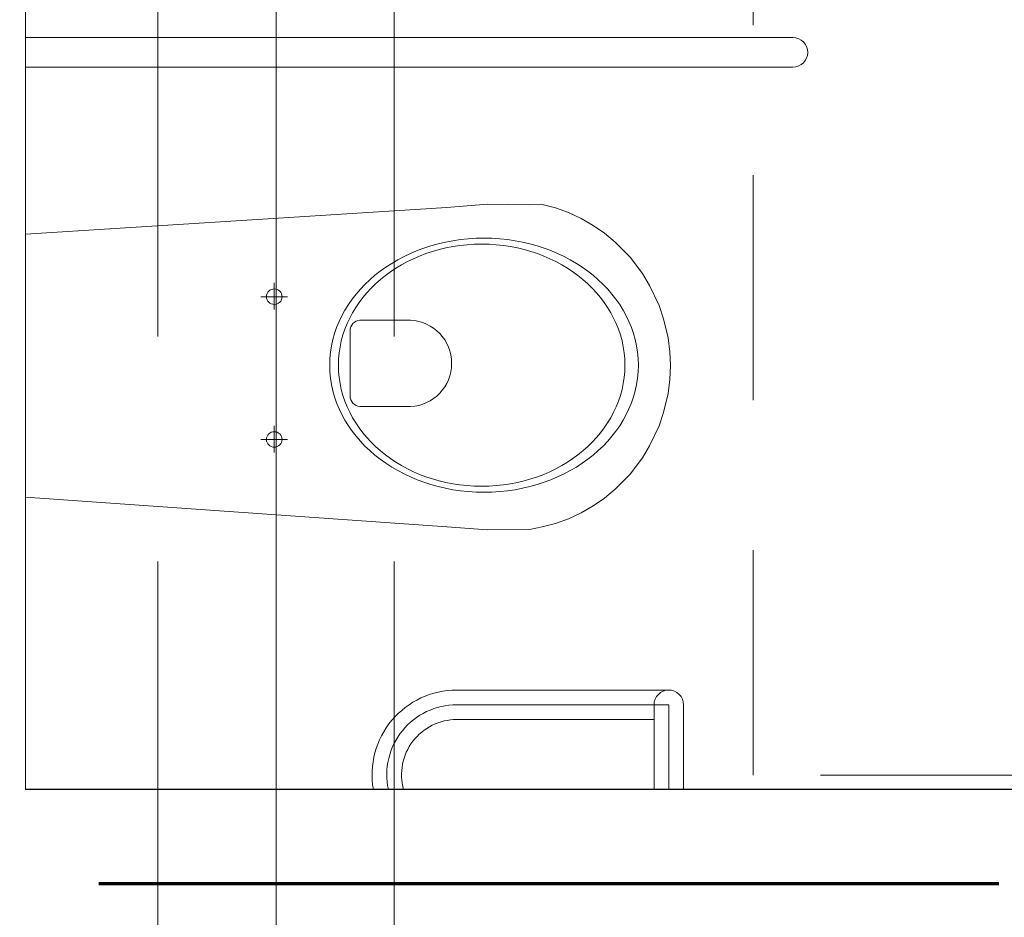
# Model space of a CAD drawing. Header units: centimetres. Extents: x -1631 to 1829, y -257 to 3158.
# Tile 76 of 129: x 560 to 664, y 1002 to 1097. Entities that reach past the tile are written whole.
import ezdxf

# ---------------------------------------------------------------- set-up
doc = ezdxf.new("R2010")
doc.units = ezdxf.units.CM
for name, pattern in [('Długa kreska', [142.875, 95.25, -47.625]), ('Oś', [222.25, 127, -31.75, 31.75, -31.75]), ('Ponad', [39.688, 23.813, -15.875]), ('Ukryte', [71.438, 47.625, -23.813])]:
    doc.linetypes.add(name, pattern=pattern)
for name, color, linetype, lineweight in [('A-DETL', 90, 'Continuous', 9), ('A-DETL-HDLN', 90, 'Ukryte', 9), ('A-FLOR-OVHD', 1, 'Ponad', 9), ('A-WALL', 113, 'Continuous', 13), ('A-WALL-FNSH', 113, 'Continuous', 13), ('P-SANR-FIXT', 6, 'Continuous', 9), ('S-GRID', 1, 'Continuous', 13)]:
    doc.layers.add(name, color=color, linetype=linetype, lineweight=lineweight)

# ---------------------------------------------------------------- blocks, each defined once
blk = doc.blocks.new('miska ustępowa dla N_35_5x54 wisząca koło narożna - Type 1-V7-6_piętro IV __13_80 m_ - stan projektowany')
at = {"layer": 'P-SANR-FIXT'}
for p, q in [((-1.4, -3.75), (-4.56, -48.31)), ((29.22, -48.31), (26.4, -3.75)), ((44.09, -84.95), (44.09, -3.75)), ((47.21, -84.95), (47.21, -3.75)), ((4.69, -28.65), (4.69, -31.45)), ((19.8, -28.65), (19.8, -31.45)), ((3.32, -30.06), (6.14, -30.06)), ((18.43, -30.06), (21.25, -30.06)), ((16.4, -38.08), (9.09, -38.08)), ((8.17, -39.35), (8.17, -44.47)), ((17.32, -44.47), (17.32, -39.35)), ((-4.56, -48.31), (-4.88, -52.64)), ((29.58, -52.64), (29.22, -48.31)), ((-24.94, -49.38), (-24.94, -70.25)), ((-23.38, -49.38), (-23.38, -71.81)), ((-21.82, -49.38), (-21.82, -71.81)), ((-4.88, -52.64), (-4.82, -57.07)), ((29.53, -57.07), (29.58, -52.64)), ((-4.82, -57.07), (-4.57, -58.43)), ((29.57, -58.43), (29.53, -57.07)), ((-4.57, -58.43), (-4.19, -59.84)), ((29.19, -59.84), (29.57, -58.43)), ((-4.19, -59.84), (-3.69, -61.21)), ((28.69, -61.21), (29.19, -59.84)), ((-3.69, -61.21), (-3.07, -62.53)), ((28.07, -62.53), (28.69, -61.21)), ((-3.07, -62.53), (-2.34, -63.8)), ((27.34, -63.8), (28.07, -62.53)), ((-2.34, -63.8), (-1.51, -65.01)), ((26.51, -65.01), (27.34, -63.8)), ((-1.51, -65.01), (-0.58, -66.14)), ((25.58, -66.14), (26.51, -65.01)), ((-0.58, -66.14), (1.02, -67.71)), ((23.98, -67.71), (25.58, -66.14)), ((1.02, -67.71), (2.75, -69.02)), ((22.25, -69.02), (23.98, -67.71)), ((2.75, -69.02), (4.01, -69.78)), ((4.01, -69.78), (6.13, -70.8)), ((18.87, -70.8), (20.99, -69.78)), ((20.99, -69.78), (22.25, -69.02)), ((-32.35, -70.25), (-23.38, -70.25)), ((6.13, -70.8), (7.56, -71.26)), ((17.44, -71.26), (18.87, -70.8)), ((-23.38, -71.81), (-32.35, -71.81)), ((7.56, -71.26), (9.56, -71.73)), ((9.56, -71.73), (11.02, -71.92)), ((13.98, -71.92), (15.44, -71.73)), ((15.44, -71.73), (17.44, -71.26)), ((11.02, -71.92), (12.5, -72)), ((12.5, -72), (13.98, -71.92)), ((-23.38, -73.37), (-32.35, -73.37))]:
    blk.add_line(p, q, dxfattribs=at)
for centre in [(4.69, -30.06), (19.8, -30.06)]:
    blk.add_circle(centre, 0.825, dxfattribs=at)
for centre, radius, start, end in [((9.34, -39.23), 1.17, 102.2339, 185.8899), ((16.15, -39.23), 1.17, 354.1101, 77.7661), ((-30.79, -49.38), 8.97, 0, 99.9996), ((-30.79, -49.38), 7.41, 0, 102.1327), ((-30.79, -49.38), 5.85, 0, 105.4382), ((12.74, -44.25), 4.58, 182.8022, 357.1978), ((-23.38, -71.81), 1.56, 0, 90), ((-23.38, -71.81), 1.56, 270, 0), ((45.65, -84.95), 1.56, 180, 360)]:
    blk.add_arc(centre, radius, start, end, dxfattribs=at)
for centre, major_axis, ratio in [((12.55, -52.26), (0, 16.33), 0.823529), ((12.55, -52.01), (0, 15.16), 0.845174)]:
    blk.add_ellipse(centre, major_axis=major_axis, ratio=ratio, dxfattribs=at)

msp = doc.modelspace()

# ---------------------------------------------------------------- linework, layer by layer
at = {"layer": 'A-DETL', "linetype": 'Długa kreska', "lineweight": 70}
msp.add_line((1235.38, 1005.83), (294.38, 1005.83), dxfattribs=at)
at = {"layer": 'A-DETL-HDLN'}
for p, q in [((574.88, 420.83), (574.88, 2793.33)), ((599.88, 420.83), (599.88, 2793.33))]:
    msp.add_line(p, q, dxfattribs=at)
at = {"layer": 'A-FLOR-OVHD'}
for p, q in [((637.87, 1017.33), (637.87, 1167.33)), ((787.87, 1017.33), (637.87, 1017.33))]:
    msp.add_line(p, q, dxfattribs=at)
at = {"layer": 'A-WALL', "color": 7, "lineweight": 25}
msp.add_line((850.38, 1015.83), (560.88, 1015.83), dxfattribs=at)
at = {"layer": 'A-WALL-FNSH', "color": 250, "lineweight": 9}
msp.add_line((560.88, 1015.83), (560.88, 1172.33), dxfattribs=at)
at = {"layer": 'S-GRID', "linetype": 'Oś'}
msp.add_line((587.38, 2884.27), (587.38, 27.13), dxfattribs=at)

# ---------------------------------------------------------------- block references
at = {"layer": 'P-SANR-FIXT', "rotation": 90.00000000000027}
msp.add_blockref('miska ustępowa dla N_35_5x54 wisząca koło narożna - Type 1-V7-6_piętro IV __13_80 m_ - stan projektowany', (557.13, 1048.17), dxfattribs=at)

doc.saveas('drawing.dxf')
